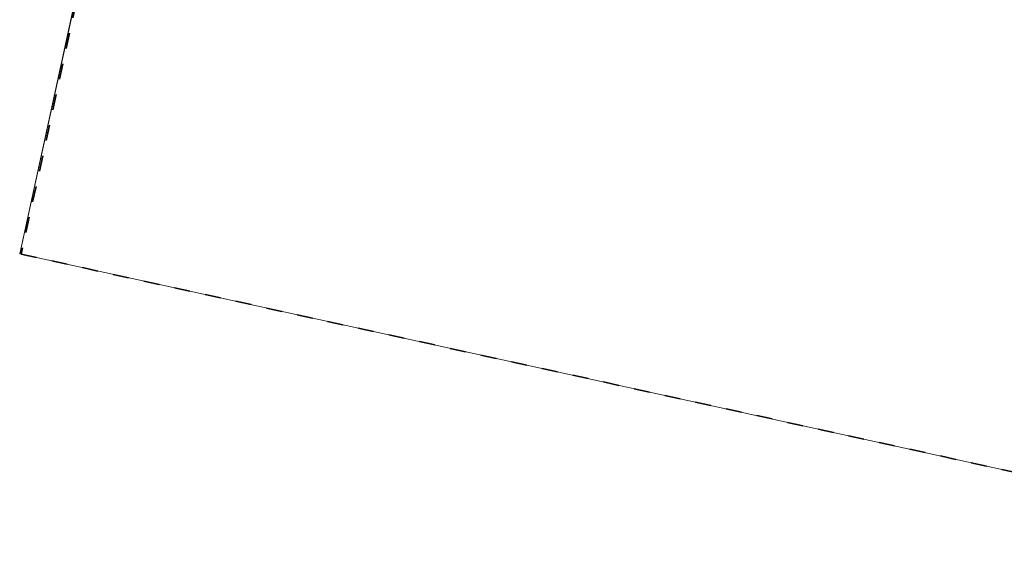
# Model space of a CAD drawing. Header units: metres. Extents: x 233012 to 233264, y 553571 to 554014.
# Tile 1 of 256: x 233012 to 233138, y 553571 to 553638. Entities that reach past the tile are written whole.
import ezdxf

# ---------------------------------------------------------------- set-up
doc = ezdxf.new("R2010")
doc.units = ezdxf.units.M
doc.linetypes.add('NLCS-HIDDEN', pattern=[4, 2, -2])
for name, color, linetype, lineweight in [('A-N---NPP', 251, 'NLCS-HIDDEN', 9), ('A-NL23_vloeraanzicht', 252, 'Continuous', 5), ('A-NL90_terrein', 252, 'Continuous', 5)]:
    doc.layers.add(name, color=color, linetype=linetype, lineweight=lineweight)

# ---------------------------------------------------------------- blocks, each defined once
blk = doc.blocks.new('Family - ___-821014-01_Situatie')
at = {"layer": 'A-NL90_terrein'}
for p, q in [((57.32, -337.4), (37.02, -430.2)), ((37.02, -430.2), (205.15, -467.1))]:
    blk.add_line(p, q, dxfattribs=at)

msp = doc.modelspace()

# ---------------------------------------------------------------- linework, layer by layer
at = {"layer": 'A-N---NPP', "lineweight": 35}
for p, q in [((233034.91, 553710.39), (233012.5, 553607.98)), ((233012.5, 553607.98), (233140.91, 553579.8))]:
    msp.add_line(p, q, dxfattribs=at)
at = {"layer": 'A-NL23_vloeraanzicht'}
for p, q in [((233033.65, 553705.55), (233012.31, 553608.02)), ((233012.31, 553608.02), (233180.45, 553571.13))]:
    msp.add_line(p, q, dxfattribs=at)

# ---------------------------------------------------------------- block references
at = {"layer": 'A-NL90_terrein'}
msp.add_blockref('Family - ___-821014-01_Situatie', (232975.29, 554038.22), dxfattribs=at)

doc.saveas('drawing.dxf')
